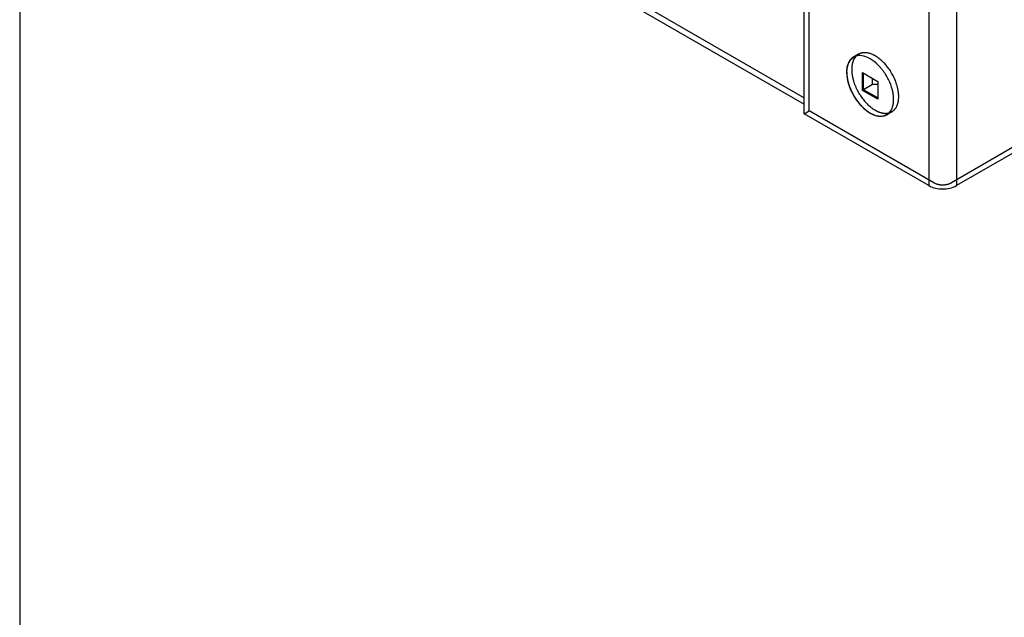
# Model space of a CAD drawing. Header units: inches. Extents: x 5 to 265, y 5 to 171.
# Tile 37 of 212: x 197.99 to 204.47, y 60.29 to 64.23. Entities that reach past the tile are written whole.
import ezdxf

# ---------------------------------------------------------------- set-up
doc = ezdxf.new("R2010")
doc.units = ezdxf.units.IN
doc.header["$LTSCALE"] = 14.96
doc.header["$MEASUREMENT"] = 0
doc.linetypes.add('HIDDEN', pattern=[0.2, 0.1, -0.1])
doc.layers.get('0').update_dxf_attribs({"linetype": 'CONTINUOUS'})
doc.layers.add('03_ALL_AXES', color=7, linetype='CONTINUOUS')
doc.layers.add('DEFAULT_2', color=7, linetype='HIDDEN')

msp = doc.modelspace()

# ---------------------------------------------------------------- linework, layer by layer
at = {"color": 7, "linetype": 'Continuous'}
for p, q in [((203.9702, 129.2727), (203.9702, 63.136)), ((204.1526, 129.2727), (204.1526, 63.136)), ((197.9895, 125.7406), (197.9895, 59.6039)), ((218.1123, 71.1956), (204.1526, 63.136)), ((197.9895, 66.6942), (203.1499, 63.7149)), ((197.9895, 66.6506), (203.1499, 63.6713)), ((203.1499, 63.6096), (203.1499, 65.1916)), ((203.5339, 63.8799), (203.635, 63.8215)), ((203.5339, 63.7631), (203.5339, 63.8799)), ((203.541, 63.7672), (203.541, 63.8758)), ((203.6004, 63.8015), (203.6004, 63.8415)), ((203.635, 63.8215), (203.635, 63.7047)), ((203.541, 63.7672), (203.5339, 63.7631)), ((203.635, 63.7047), (203.5339, 63.7631)), ((203.6004, 63.8015), (203.541, 63.7672)), ((203.635, 63.7129), (203.541, 63.7672)), ((203.635, 63.8022), (203.6004, 63.8015)), ((203.9702, 63.136), (203.1499, 63.6096))]:
    msp.add_line(p, q, dxfattribs=at)
msp.add_open_spline([(203.9702, 63.136), (203.9973, 63.1204), (204.0614, 63.108), (204.1255, 63.1204), (204.1526, 63.136)], degree=3, knots=[0, 0, 0, 0, 0.500001, 1, 1, 1, 1], dxfattribs=at)
at = {"layer": '03_ALL_AXES', "color": 7, "linetype": 'HIDDEN'}
for p, q in [((203.5083, 64.0009), (203.4751, 63.9817)), ((203.7271, 63.622), (203.6938, 63.6029))]:
    msp.add_line(p, q, dxfattribs=at)
at = {"layer": '03_ALL_AXES', "color": 7, "linetype": 'Continuous'}
for centre, radius, start, end in [((203.5152, 63.899), 0.093, 88.68185, 92.97199), ((203.657, 63.6665), 0.0735, 300.01018, 311.09636), ((203.655, 63.6688), 0.0766, 311.11276, 316.26509)]:
    msp.add_arc(centre, radius, start, end, dxfattribs=at)
at = {"layer": '03_ALL_AXES', "color": 7, "linetype": 'HIDDEN'}
for centre, radius, start, end in [((203.7239, 63.8165), 0.2121, 236.74794, 239.96781), ((203.6869, 63.7048), 0.093, 268.68185, 272.97199)]:
    msp.add_arc(centre, radius, start, end, dxfattribs=at)
for points in [[(203.5083, 64.0009), (203.5022, 63.9974), (203.4966, 63.993), (203.4918, 63.9879)], [(203.6918, 63.6119), (203.698, 63.6122), (203.7043, 63.6132), (203.7103, 63.615)], [(203.7103, 63.615), (203.7162, 63.6166), (203.7218, 63.619), (203.7271, 63.622)]]:
    msp.add_open_spline(points, degree=3, dxfattribs=at)
for points, knots in [([(203.6177, 63.9901), (203.5996, 64.0005), (203.5635, 64.0155), (203.5231, 64.0094), (203.5083, 64.0009)], [0, 0, 0, 0, 0.550512, 1, 1, 1, 1]), ([(203.4669, 63.9383), (203.4656, 63.9323), (203.4615, 63.906), (203.4633, 63.879), (203.4669, 63.8588)], [0, 0, 0, 0, 0.229391, 1, 1, 1, 1]), ([(203.4918, 63.9879), (203.4888, 63.9848), (203.477, 63.9702), (203.47, 63.9522), (203.4669, 63.9383)], [0, 0, 0, 0, 0.233097, 1, 1, 1, 1]), ([(203.7271, 63.622), (203.738, 63.6283), (203.7578, 63.6486), (203.7723, 63.6913), (203.7735, 63.7427), (203.7576, 63.8203), (203.711, 63.9115), (203.6515, 63.9706), (203.6177, 63.9901)], [0, 0, 0, 0, 0.087127, 0.18682, 0.304521, 0.438668, 0.730057, 1, 1, 1, 1]), ([(203.4669, 63.8588), (203.4682, 63.8514), (203.475, 63.8208), (203.4862, 63.7913), (203.4968, 63.7699)], [0, 0, 0, 0, 0.239985, 1, 1, 1, 1]), ([(203.4968, 63.7699), (203.5034, 63.7564), (203.532, 63.7065), (203.5721, 63.6623), (203.6075, 63.6391)], [0, 0, 0, 0, 0.263048, 1, 1, 1, 1]), ([(203.6177, 63.6329), (203.6233, 63.6297), (203.6442, 63.6189), (203.6677, 63.6122), (203.6848, 63.6118)], [0, 0, 0, 0, 0.273651, 1, 1, 1, 1])]:
    msp.add_open_spline(points, degree=3, knots=knots, dxfattribs=at)
at = {"layer": '03_ALL_AXES', "color": 7, "linetype": 'Continuous'}
for points, knots in [([(203.4751, 63.9817), (203.4607, 63.9735), (203.4359, 63.943), (203.4302, 63.9056), (203.4298, 63.8854)], [0, 0, 0, 0, 0.451086, 1, 1, 1, 1]), ([(203.4307, 63.8811), (203.4307, 63.8872), (203.4312, 63.8989), (203.4337, 63.916), (203.4372, 63.9292), (203.4409, 63.939), (203.4449, 63.948), (203.451, 63.9583), (203.4599, 63.969), (203.4702, 63.9777), (203.478, 63.9821), (203.482, 63.9839)], [0, 0, 0, 0, 0.149681, 0.29107, 0.424162, 0.487787, 0.549579, 0.668139, 0.781385, 0.89125, 1, 1, 1, 1]), ([(203.5845, 63.9709), (203.5789, 63.9741), (203.5579, 63.9849), (203.5345, 63.9916), (203.5173, 63.992)], [0, 0, 0, 0, 0.273651, 1, 1, 1, 1]), ([(203.6516, 63.9145), (203.6464, 63.9203), (203.6263, 63.9416), (203.6031, 63.9602), (203.5845, 63.9709)], [0, 0, 0, 0, 0.265661, 1, 1, 1, 1]), ([(203.4298, 63.8854), (203.4298, 63.8818), (203.4299, 63.8664), (203.4316, 63.8511), (203.4337, 63.8396)], [0, 0, 0, 0, 0.239784, 1, 1, 1, 1]), ([(203.4307, 63.8811), (203.4307, 63.8719), (203.4319, 63.853), (203.4371, 63.8242), (203.4455, 63.7948), (203.457, 63.7653), (203.4713, 63.7363), (203.4881, 63.7087), (203.507, 63.6828), (203.521, 63.6669), (203.5283, 63.6594)], [0, 0, 0, 0, 0.111125, 0.229386, 0.353486, 0.481816, 0.612562, 0.743796, 0.873569, 1, 1, 1, 1]), ([(203.7054, 63.8338), (203.6946, 63.8557), (203.6774, 63.8835), (203.6568, 63.9085), (203.6516, 63.9145)], [0, 0, 0, 0, 0.75367, 1, 1, 1, 1]), ([(203.4337, 63.8396), (203.435, 63.8322), (203.4417, 63.8016), (203.453, 63.7721), (203.4635, 63.7508)], [0, 0, 0, 0, 0.239985, 1, 1, 1, 1]), ([(203.7353, 63.745), (203.7339, 63.7524), (203.7272, 63.783), (203.7159, 63.8125), (203.7054, 63.8338)], [0, 0, 0, 0, 0.239985, 1, 1, 1, 1]), ([(203.4635, 63.7508), (203.4742, 63.7291), (203.4913, 63.7015), (203.5116, 63.6767), (203.5168, 63.6707)], [0, 0, 0, 0, 0.753581, 1, 1, 1, 1]), ([(203.7391, 63.7011), (203.7391, 63.7046), (203.7389, 63.7193), (203.7372, 63.734), (203.7353, 63.745)], [0, 0, 0, 0, 0.240299, 1, 1, 1, 1]), ([(203.7353, 63.6655), (203.7359, 63.6683), (203.7381, 63.68), (203.739, 63.692), (203.7391, 63.7011)], [0, 0, 0, 0, 0.239105, 1, 1, 1, 1]), ([(203.5168, 63.6707), (203.522, 63.6648), (203.5423, 63.6434), (203.5657, 63.6245), (203.5845, 63.6137)], [0, 0, 0, 0, 0.265722, 1, 1, 1, 1]), ([(203.5283, 63.6594), (203.5335, 63.654), (203.5442, 63.6437), (203.5611, 63.6299), (203.5782, 63.6181), (203.59, 63.6115), (203.5959, 63.6086)], [0, 0, 0, 0, 0.266684, 0.523204, 0.768022, 1, 1, 1, 1]), ([(203.5845, 63.6137), (203.59, 63.6105), (203.611, 63.5997), (203.6345, 63.593), (203.6516, 63.5926)], [0, 0, 0, 0, 0.273651, 1, 1, 1, 1]), ([(203.6406, 63.5945), (203.6471, 63.5937), (203.6598, 63.5933), (203.6752, 63.5961), (203.6865, 63.6003), (203.6943, 63.6044), (203.7016, 63.6094), (203.7061, 63.6133), (203.7082, 63.6154)], [0, 0, 0, 0, 0.26601, 0.515847, 0.637236, 0.757609, 0.878141, 1, 1, 1, 1]), ([(203.7104, 63.6159), (203.7134, 63.619), (203.7252, 63.6335), (203.7321, 63.6515), (203.7353, 63.6655)], [0, 0, 0, 0, 0.233097, 1, 1, 1, 1]), ([(203.5959, 63.6086), (203.5997, 63.6067), (203.614, 63.6003), (203.6293, 63.596), (203.6406, 63.5945)], [0, 0, 0, 0, 0.266609, 1, 1, 1, 1]), ([(203.6516, 63.5926), (203.6554, 63.5925), (203.67, 63.5931), (203.6845, 63.5975), (203.6938, 63.6029)], [0, 0, 0, 0, 0.262582, 1, 1, 1, 1])]:
    msp.add_open_spline(points, degree=3, knots=knots, dxfattribs=at)
for points in [[(203.4918, 63.9888), (203.486, 63.9871), (203.4803, 63.9848), (203.4751, 63.9817)], [(203.5104, 63.9919), (203.5041, 63.9915), (203.4978, 63.9905), (203.4918, 63.9888)]]:
    msp.add_open_spline(points, degree=3, dxfattribs=at)
at = {"layer": 'DEFAULT_2', "color": 7, "linetype": 'HIDDEN'}
for p, q in [((218.079, 71.2148), (204.1194, 63.1552)), ((203.1832, 63.6288), (203.1832, 65.2108)), ((203.1499, 63.6096), (203.1832, 63.6288)), ((204.0034, 63.1552), (203.1832, 63.6288))]:
    msp.add_line(p, q, dxfattribs=at)
msp.add_open_spline([(204.0034, 63.1552), (204.0206, 63.1453), (204.0614, 63.1374), (204.1022, 63.1453), (204.1194, 63.1552)], degree=3, knots=[0, 0, 0, 0, 0.500001, 1, 1, 1, 1], dxfattribs=at)

doc.saveas('drawing.dxf')
